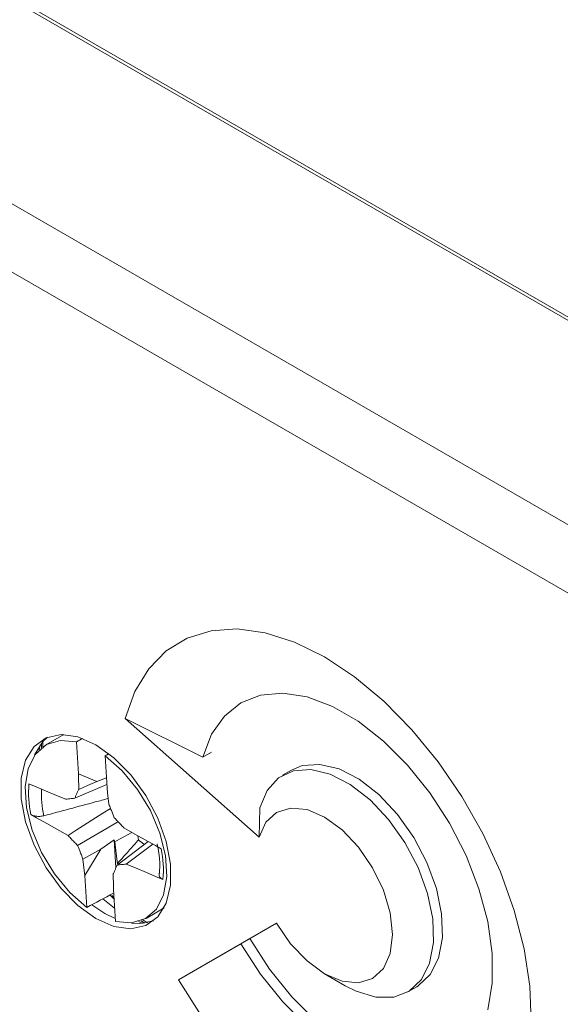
# Model space of a CAD drawing. Header units: millimetres. Extents: x 0 to 420, y 0 to 297.
# Tile 16 of 20: x 318 to 330, y 52 to 76. Entities that reach past the tile are written whole.
import ezdxf

# ---------------------------------------------------------------- set-up
doc = ezdxf.new("R2010")
doc.units = ezdxf.units.MM

msp = doc.modelspace()

# ---------------------------------------------------------------- linework, layer by layer
at = {"color": 7, "linetype": 'Continuous', "lineweight": 15}
for p, q in [((336.287, 65.446), (303.619, 84.305)), ((303.619, 84.223), (336.145, 65.446)), ((299.376, 81.774), (331.903, 62.997)), ((298.669, 80.549), (331.196, 61.772)), ((320.051, 59.07), (323.261, 56.224)), ((321.912, 58.144), (320.051, 59.07)), ((318.585, 58.687), (318.155, 58.438)), ((318.017, 58.441), (317.996, 58.318)), ((318.083, 58.391), (318.082, 58.521)), ((318.89, 58.512), (318.937, 57.748)), ((319.621, 57.411), (319.574, 58.176)), ((319.663, 58.232), (319.664, 58.232)), ((322.124, 58.267), (321.912, 58.144)), ((324.039, 57.837), (323.827, 57.714)), ((319.374, 57.564), (318.937, 57.748)), ((319.606, 57.651), (319.374, 57.564)), ((319.616, 57.487), (318.846, 57.16)), ((323.261, 56.224), (323.278, 56.933)), ((320.361, 56.261), (320.372, 56.16)), ((319.475, 55.937), (319.044, 55.703)), ((319.088, 55.308), (319.475, 55.937)), ((319.475, 55.937), (319.791, 56.162)), ((319.791, 56.162), (319.809, 56.119)), ((319.791, 56.162), (319.833, 55.49)), ((320.608, 56.121), (319.863, 55.559)), ((320.721, 56.057), (320.078, 55.584)), ((319.088, 55.308), (319.135, 54.543)), ((319.693, 54.84), (319.785, 54.749)), ((319.783, 54.785), (319.735, 54.832)), ((319.819, 54.206), (319.772, 54.971)), ((320.554, 54.281), (320.985, 54.53)), ((320.371, 54.203), (320.488, 54.16)), ((320.435, 54.224), (320.519, 54.164)), ((323.682, 54.167), (321.332, 52.809)), ((323.039, 53.795), (323.682, 54.166)), ((321.332, 52.809), (322.827, 53.673)), ((323.039, 53.795), (322.827, 53.673)), ((324.831, 52.953), (325.326, 52.667)), ((326.827, 52.518), (327.039, 52.641))]:
    msp.add_line(p, q, dxfattribs=at)
at = {"color": 7, "linetype": 'Continuous', "lineweight": 15, "flags": 128}
for points in [[(320.051, 59.07), (320.287, 59.718), (320.619, 60.263), (321.04, 60.694), (321.541, 61), (322.112, 61.176), (322.74, 61.218), (323.412, 61.126), (324.114, 60.9), (324.832, 60.546), (325.549, 60.072), (326.251, 59.487), (326.924, 58.803), (327.552, 58.036), (328.122, 57.201), (328.623, 56.316), (329.045, 55.399), (329.377, 54.471), (329.613, 53.55), (329.748, 52.656), (329.779, 51.808)], [(328.742, 52.088), (328.849, 52.727), (328.849, 53.439), (328.742, 54.202), (328.531, 54.992), (328.223, 55.786), (327.827, 56.56), (327.355, 57.29), (326.821, 57.954), (326.242, 58.532), (325.635, 59.006), (325.019, 59.361), (324.412, 59.588), (323.833, 59.679), (323.299, 59.631), (322.827, 59.446), (322.431, 59.13), (322.122, 58.692), (321.912, 58.144)], [(319.355, 58.442), (318.923, 58.63), (318.517, 58.687), (318.159, 58.608), (317.871, 58.399), (317.669, 58.071), (317.565, 57.644), (317.565, 57.142), (317.669, 56.594), (317.871, 56.033), (318.159, 55.491), (318.517, 55), (318.923, 54.587), (319.355, 54.277), (319.786, 54.089), (320.192, 54.032), (320.55, 54.111), (320.838, 54.32), (321.04, 54.648), (321.144, 55.075), (321.144, 55.577), (321.04, 56.125), (320.838, 56.686), (320.55, 57.228), (320.192, 57.719), (319.786, 58.132), (319.355, 58.442)], [(318.89, 58.512), (318.503, 58.546), (318.168, 58.445), (317.906, 58.216), (317.733, 57.873), (317.66, 57.437), (317.691, 56.934), (317.824, 56.396), (318.051, 55.856), (318.359, 55.347), (318.728, 54.9), (319.135, 54.543)], [(317.882, 58.197), (318.083, 58.521), (318.19, 58.621)], [(318.046, 58.478), (318.049, 58.386), (318.05, 58.366)], [(319.819, 54.206), (320.206, 54.173), (320.541, 54.274), (320.803, 54.503), (320.976, 54.846), (321.049, 55.282), (321.018, 55.785), (320.885, 56.322), (320.658, 56.863), (320.35, 57.372), (319.981, 57.819), (319.574, 58.176)], [(323.278, 56.933), (323.454, 57.349), (323.728, 57.649), (324.084, 57.819), (324.504, 57.849), (324.966, 57.738), (325.447, 57.492), (325.922, 57.124), (326.366, 56.651), (326.757, 56.1), (327.074, 55.498), (327.3, 54.876), (327.425, 54.266), (327.441, 53.701), (327.349, 53.208), (327.152, 52.814), (326.86, 52.539), (326.49, 52.396), (326.06, 52.394), (325.592, 52.533), (325.326, 52.667)], [(327.039, 52.641), (327.073, 52.661), (327.364, 52.936), (327.561, 53.331), (327.654, 53.823), (327.637, 54.389), (327.512, 54.998), (327.286, 55.62), (326.969, 56.222), (326.579, 56.774), (326.134, 57.246), (325.66, 57.615), (325.179, 57.861), (324.716, 57.972), (324.296, 57.941), (324.039, 57.837)], [(318.941, 57.372), (318.938, 57.679), (318.937, 57.748)], [(317.75, 57.506), (317.884, 57.449), (318.147, 57.339), (318.409, 57.229), (318.631, 57.135)], [(319.374, 57.564), (319.148, 57.463), (318.941, 57.372)], [(319.621, 57.411), (319.635, 57.29), (319.665, 57.016)], [(319.705, 56.916), (319.521, 56.799), (318.882, 56.394), (318.685, 56.269)], [(323.682, 54.167), (324.019, 53.674), (324.411, 53.26), (324.832, 52.953), (325.253, 52.774), (325.645, 52.735), (325.982, 52.839), (326.24, 53.078), (326.403, 53.438), (326.458, 53.892), (326.403, 54.41), (326.24, 54.957), (325.982, 55.495), (325.645, 55.988), (325.253, 56.402), (324.832, 56.709), (324.411, 56.888), (324.019, 56.926), (323.682, 56.822), (323.423, 56.583), (323.261, 56.224)], [(318.685, 56.269), (318.42, 56.418), (318.175, 56.556), (317.931, 56.693), (317.795, 56.77)], [(319.886, 56.596), (319.855, 56.578), (318.916, 56.025)], [(320.024, 56.45), (320.289, 56.301), (320.534, 56.163), (320.778, 56.026), (320.914, 55.949)], [(320.218, 56.341), (319.916, 56.177), (319.809, 56.119)], [(319.809, 56.119), (319.84, 55.834), (319.867, 55.592)], [(319.088, 55.308), (319.074, 55.429), (319.044, 55.703)], [(320.959, 55.213), (320.825, 55.27), (320.562, 55.38), (320.3, 55.49), (320.078, 55.584)], [(319.768, 55.347), (319.771, 55.04), (319.772, 54.971)], [(319.815, 54.276), (319.567, 54.4), (319.258, 54.609)], [(319.522, 54.749), (319.597, 54.684), (319.799, 54.526)], [(320.731, 54.22), (320.405, 54.155), (320.21, 54.165)], [(320.59, 54.177), (320.488, 54.236), (320.478, 54.242)], [(322.827, 53.673), (323.299, 52.943), (323.833, 52.279), (324.412, 51.701)], [(327.93, 50.851), (327.567, 50.724), (327.033, 50.676), (326.454, 50.767), (325.847, 50.994), (325.231, 51.35), (324.624, 51.824), (324.045, 52.401), (323.511, 53.065), (323.039, 53.795)], [(321.876, 51.952), (321.332, 52.809)]]:
    msp.add_lwpolyline(points, dxfattribs=at)
at = {"color": 7, "linetype": 'Continuous', "lineweight": 15}
for centre, radius, start, end in [((320.123, 57.283), 2.384, 174.6417, 192.4246), ((321.261, 57.233), 1.394, 230.3606, 237.8081), ((318.586, 55.436), 2.384, 354.6417, 12.4246)]:
    msp.add_arc(centre, radius, start, end, dxfattribs=at)
at = {"color": 8, "linetype": 'Continuous', "lineweight": 15}
msp.add_arc((320.266, 57.252), 2.219, 176.651, 193.326, dxfattribs=at)
at = {"color": 7, "linetype": 'Continuous', "lineweight": 15}
for major_axis, ratio, start_param, end_param in [((50.282, 27.249), 0.032201, 1.756321, 1.759287), ((46.896, 28.918), 0.032507, 1.754915, 1.756873), ((50.282, 27.249), 0.032201, 4.493977, 4.506989)]:
    msp.add_ellipse((329.174, 62.028), major_axis=major_axis, ratio=ratio, start_param=start_param, end_param=end_param, dxfattribs=at)
for points, knots in [([(318.846, 57.16), (318.856, 57.182), (318.875, 57.227), (318.905, 57.294), (318.927, 57.342), (318.939, 57.368), (318.941, 57.372)], [0, 0, 0, 0, 0.315218, 0.630435, 0.945652, 1, 1, 1, 1]), ([(318.106, 56.74), (318.176, 56.759), (318.381, 56.814), (318.791, 56.924), (319.236, 57.043), (319.545, 57.126), (319.649, 57.153), (319.65, 57.154)], [0, 0, 0, 0, 0.1346676, 0.3990437, 0.7984551, 0.9981613, 1, 1, 1, 1]), ([(318.631, 57.135), (318.642, 57.137), (318.675, 57.141), (318.746, 57.149), (318.807, 57.156), (318.846, 57.16)], [0, 0, 0, 0, 0.14894, 0.464157, 1, 1, 1, 1]), ([(319.665, 57.016), (319.671, 57), (319.691, 56.95), (319.734, 56.843), (319.771, 56.751), (319.793, 56.694)], [0, 0, 0, 0, 0.14894, 0.464157, 1, 1, 1, 1]), ([(318.106, 56.74), (318.074, 56.734), (318.009, 56.721), (317.909, 56.728), (317.838, 56.747), (317.804, 56.765), (317.795, 56.77)], [0, 0, 0, 0, 0.2935866, 0.5868859, 0.8876047, 1, 1, 1, 1]), ([(319.793, 56.694), (319.818, 56.668), (319.866, 56.617), (319.939, 56.54), (319.992, 56.485), (320.02, 56.455), (320.024, 56.45)], [0, 0, 0, 0, 0.315218, 0.630435, 0.945652, 1, 1, 1, 1]), ([(318.916, 56.025), (318.891, 56.051), (318.843, 56.102), (318.77, 56.178), (318.717, 56.234), (318.689, 56.264), (318.685, 56.269)], [0, 0, 0, 0, 0.315218, 0.630435, 0.945652, 1, 1, 1, 1]), ([(319.044, 55.703), (319.038, 55.719), (319.018, 55.769), (318.975, 55.876), (318.939, 55.968), (318.916, 56.025)], [0, 0, 0, 0, 0.14894, 0.464157, 1, 1, 1, 1]), ([(320.372, 56.16), (320.354, 56.139), (320.265, 56.04), (320.097, 55.85), (319.947, 55.682), (319.867, 55.592)], [0, 0, 0, 0, 0.108463, 0.5249893, 1, 1, 1, 1]), ([(320.82, 56.066), (320.836, 55.99), (320.88, 55.769), (320.89, 55.518), (320.872, 55.364), (320.868, 55.326)], [0, 0, 0, 0, 0.2816076, 0.8206393, 1, 1, 1, 1]), ([(319.863, 55.559), (319.853, 55.537), (319.834, 55.492), (319.804, 55.425), (319.782, 55.377), (319.77, 55.351), (319.768, 55.347)], [0, 0, 0, 0, 0.315218, 0.630435, 0.945652, 1, 1, 1, 1]), ([(320.078, 55.584), (320.067, 55.582), (320.034, 55.578), (319.963, 55.57), (319.902, 55.563), (319.863, 55.559)], [0, 0, 0, 0, 0.14894, 0.464157, 1, 1, 1, 1]), ([(320.959, 55.213), (320.937, 55.225), (320.892, 55.249), (320.865, 55.302), (320.869, 55.346), (320.881, 55.37), (320.883, 55.374)], [0, 0, 0, 0, 0.3125254, 0.6253347, 0.9303626, 1, 1, 1, 1])]:
    msp.add_open_spline(points, degree=3, knots=knots, dxfattribs=at)

doc.saveas('drawing.dxf')
